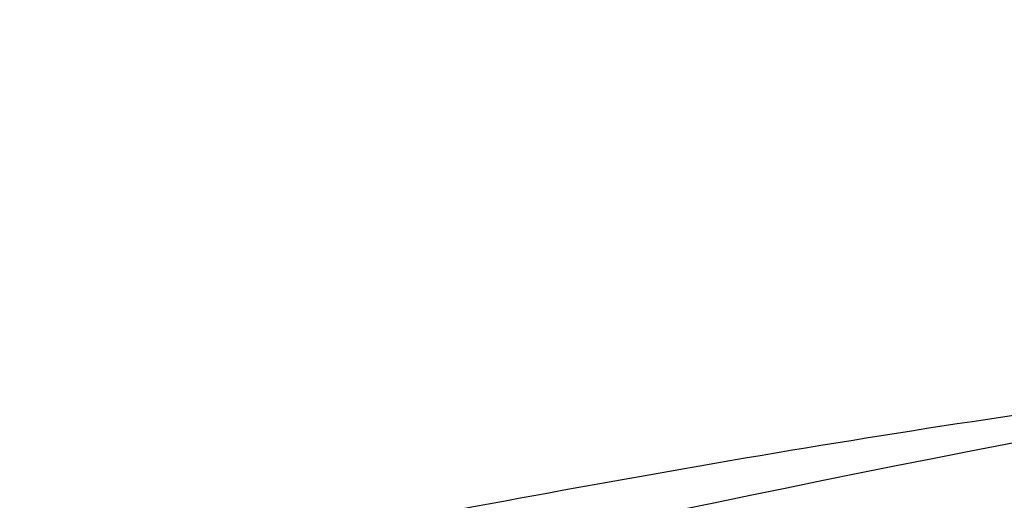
# Model space of a CAD drawing. Header units: millimetres. Extents: x -3.03 to 0.78, y -0.23 to 0.59.
# Tile 4 of 165: x 0.09011 to 0.10259, y -0.04105 to -0.03496. Entities that reach past the tile are written whole.
import ezdxf

# ---------------------------------------------------------------- set-up
doc = ezdxf.new("R2010")
doc.units = ezdxf.units.MM

msp = doc.modelspace()

# ---------------------------------------------------------------- linework, layer by layer
at = {"color": 7, "linetype": 'Continuous', "lineweight": 25}
for points, knots in [([(0.0970674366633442, -0.0414703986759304), (0.106873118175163, -0.0393653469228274), (0.1168633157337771, -0.0377422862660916), (0.1296007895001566, -0.0363657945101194), (0.1321608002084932, -0.0361231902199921), (0.137306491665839, -0.0357050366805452), (0.1398943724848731, -0.0355293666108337), (0.1476827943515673, -0.0351062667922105), (0.1528836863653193, -0.0349637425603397), (0.1685123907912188, -0.0349579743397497), (0.178833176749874, -0.0355154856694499), (0.1941669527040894, -0.0371569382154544), (0.1992539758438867, -0.0378384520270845), (0.2055828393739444, -0.0388561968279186), (0.206848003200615, -0.0390682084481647), (0.2093684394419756, -0.0395075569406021), (0.2106242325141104, -0.0397349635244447), (0.214378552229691, -0.0404400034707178), (0.2168640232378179, -0.040940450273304), (0.2193326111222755, -0.0414703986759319)], [0, 0, 0, 0, 0.2500000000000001, 0.2500000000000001, 0.3125000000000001, 0.3125000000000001, 0.3750000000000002, 0.3750000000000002, 0.5000000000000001, 0.5000000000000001, 0.75, 0.75, 0.8749999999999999, 0.8749999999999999, 0.90625, 0.90625, 0.9375, 0.9375, 1, 1, 1, 1]), ([(0.0843535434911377, -0.0497367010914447), (0.0903186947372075, -0.0479205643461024), (0.0963549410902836, -0.0463236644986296), (0.103989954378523, -0.0446041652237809), (0.1055222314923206, -0.0442739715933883), (0.108588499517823, -0.0436429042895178), (0.1101231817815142, -0.0433418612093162), (0.1147318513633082, -0.0424819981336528), (0.1178104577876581, -0.0419664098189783), (0.1332340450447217, -0.0396744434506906), (0.1456702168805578, -0.0387515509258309), (0.1644724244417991, -0.038751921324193), (0.1707188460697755, -0.0389839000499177), (0.1831656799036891, -0.0399052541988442), (0.1893668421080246, -0.0405948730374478), (0.1986351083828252, -0.0419736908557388), (0.2017189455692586, -0.0424907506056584), (0.2063362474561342, -0.0433533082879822), (0.2078742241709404, -0.0436554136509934), (0.2109387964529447, -0.0442869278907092), (0.2124664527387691, -0.0446165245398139), (0.2200817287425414, -0.0463332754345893), (0.2261004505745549, -0.0479263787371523), (0.2320465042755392, -0.0497367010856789)], [0, 0, 0, 0, 0.1250000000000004, 0.1250000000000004, 0.1562500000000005, 0.1562500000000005, 0.1875000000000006, 0.1875000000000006, 0.2500000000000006, 0.2500000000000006, 0.5000000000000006, 0.5000000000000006, 0.6250000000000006, 0.6250000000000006, 0.7500000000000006, 0.7500000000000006, 0.8125000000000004, 0.8125000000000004, 0.8437500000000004, 0.8437500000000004, 0.8750000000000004, 0.8750000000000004, 1, 1, 1, 1]), ([(0.1032889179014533, -0.0398912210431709), (0.1031120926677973, -0.0399167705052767), (0.0988288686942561, -0.0405356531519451), (0.0945870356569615, -0.0413675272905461), (0.0905203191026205, -0.0421650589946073)], [0, 0, 0, 0, 0.0412832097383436, 0.9999999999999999, 0.9999999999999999, 0.9999999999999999, 0.9999999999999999])]:
    msp.add_open_spline(points, degree=3, knots=knots, dxfattribs=at)

doc.saveas('drawing.dxf')
